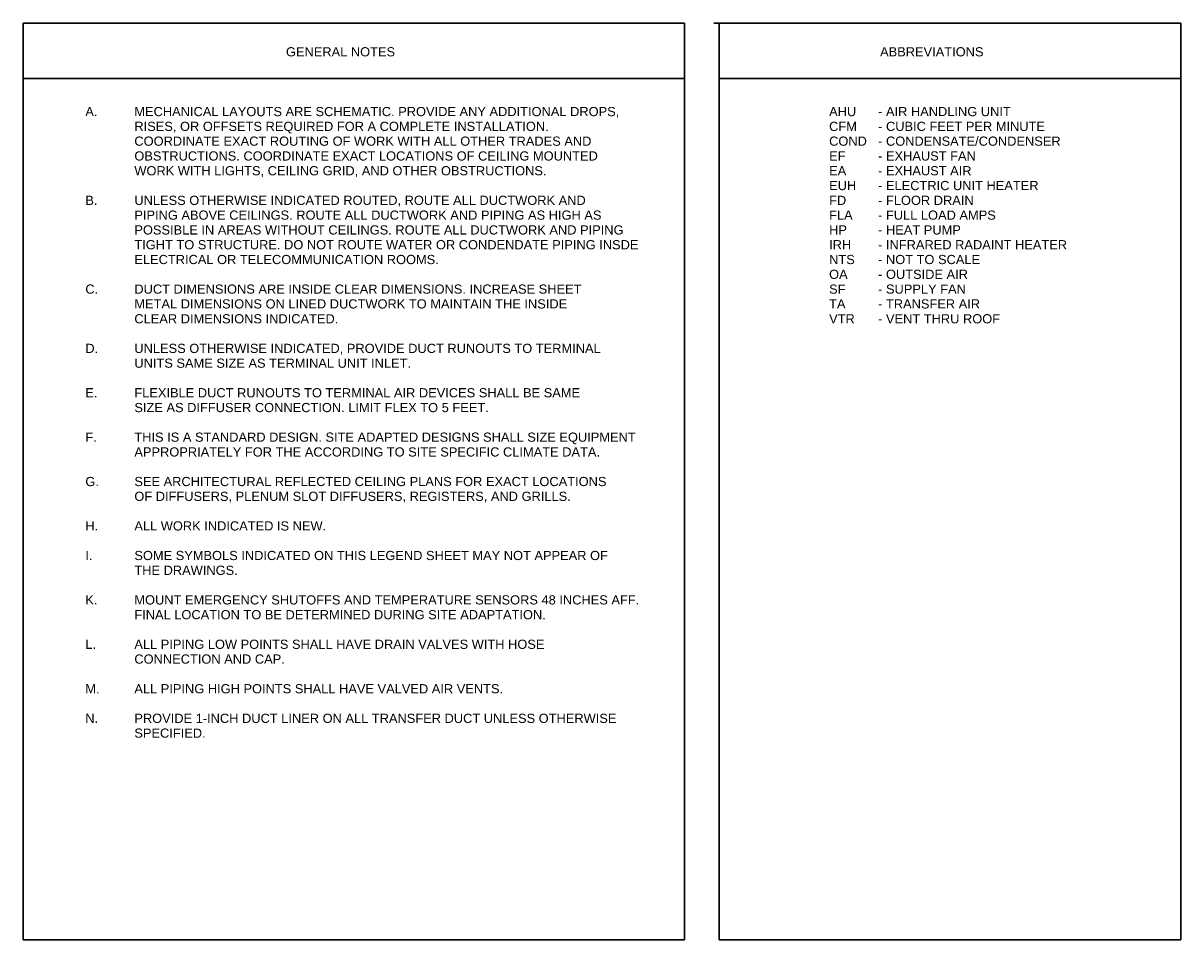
# Model space of a CAD drawing. Header units: inches. Extents: x 110.5 to 134.8, y 66.5 to 75.8.
# Tile 1 of 2: x 110.5 to 122.3, y 66.5 to 75.8. Entities that reach past the tile are written whole.
import ezdxf

# ---------------------------------------------------------------- set-up
doc = ezdxf.new("R2010")
doc.units = ezdxf.units.IN
doc.header["$MEASUREMENT"] = 0
for name, color, linetype, lineweight in [('A-DETL', 90, 'Continuous', 9), ('A-DETL-MEDM', 33, 'Continuous', 30), ('G-ANNO-TEXT', 231, 'Continuous', 9)]:
    doc.layers.add(name, color=color, linetype=linetype, lineweight=lineweight)
doc.styles.add('Arial', font='arial.ttf', dxfattribs={"height": 0.125})
doc.styles.add('Arial Unicode MS', font='ARIALUNI.TTF', dxfattribs={"height": 0.09375})

msp = doc.modelspace()

# ---------------------------------------------------------------- linework, layer by layer
at = {"layer": 'A-DETL', "lineweight": 30}
for p, q in [((110.509, 75.814), (117.259, 75.814)), ((117.259, 75.814), (117.259, 66.457)), ((117.558, 75.814), (122.322, 75.814)), ((122.322, 75.814), (122.322, 66.457)), ((110.509, 75.25), (117.259, 75.25)), ((117.611, 75.25), (122.322, 75.25))]:
    msp.add_line(p, q, dxfattribs=at)
at = {"layer": 'A-DETL-MEDM'}
for p, q in [((110.509, 66.457), (110.509, 75.814)), ((117.611, 66.457), (117.611, 75.814)), ((117.259, 66.457), (110.509, 66.457)), ((122.322, 66.457), (117.611, 66.457))]:
    msp.add_line(p, q, dxfattribs=at)

# ---------------------------------------------------------------- texts
at = {"layer": 'G-ANNO-TEXT', "color": 7, "lineweight": 50, "char_height": 0.09375, "attachment_point": 1, "style": 'Arial Unicode MS'}
for s, insert, width in [('GENERAL NOTES', (113.191, 75.568), 1.36981), ('ABBREVIATIONS', (119.253, 75.568), 1.29722)]:
    msp.add_mtext(s, dxfattribs=dict(at, insert=insert, width=width))
at = {"layer": 'G-ANNO-TEXT', "color": 7, "attachment_point": 1, "style": 'Arial'}
for s, insert, char_height, width in [('A.', (111.144, 74.958), 0.0937, 0.1515), ('MECHANICAL LAYOUTS ARE SCHEMATIC. PROVIDE ANY ADDITIONAL DROPS,', (111.644, 74.958), 0.09375, 6.06316), ('AHU', (118.733, 74.958), 0.0937, 0.34087), ('- AIR HANDLING UNIT', (119.233, 74.958), 0.09375, 1.65387), ('RISES, OR OFFSETS REQUIRED FOR A COMPLETE INSTALLATION. ', (111.644, 74.807), 0.09375, 5.22675), ('CFM', (118.733, 74.807), 0.0937, 0.35034), ('- CUBIC FEET PER MINUTE', (119.233, 74.807), 0.09375, 2.08628), ('COORDINATE EXACT ROUTING OF WORK WITH ALL OTHER TRADES AND', (111.644, 74.656), 0.09375, 5.73491), ('COND', (118.733, 74.656), 0.0937, 0.47659), ('- CONDENSATE/CONDENSER', (119.233, 74.656), 0.09375, 2.29459), ('OBSTRUCTIONS. COORDINATE EXACT LOCATIONS OF CEILING MOUNTED', (111.644, 74.505), 0.09375, 5.80119), ('EF', (118.733, 74.505), 0.0937, 0.20516), ('- EXHAUST FAN', (119.233, 74.505), 0.09375, 1.22147), ('WORK WITH LIGHTS, CEILING GRID, AND OTHER OBSTRUCTIONS.', (111.644, 74.354), 0.09375, 5.16362), ('EA', (118.733, 74.354), 0.0937, 0.21463), ('- EXHAUST AIR', (119.233, 74.354), 0.09375, 1.16466), ('EUH', (118.733, 74.203), 0.0937, 0.34087), ('- ELECTRIC UNIT HEATER', (119.233, 74.203), 0.09375, 2.00422), ('B.', (111.144, 74.052), 0.0937, 0.1515), ('UNLESS OTHERWISE INDICATED ROUTED, ROUTE ALL DUCTWORK AND', (111.644, 74.052), 0.09375, 5.66547), ('FD', (118.733, 74.052), 0.0937, 0.21463), ('- FLOOR DRAIN', (119.233, 74.052), 0.09375, 1.19622), ('PIPING ABOVE CEILINGS. ROUTE ALL DUCTWORK AND PIPING AS HIGH AS ', (111.644, 73.901), 0.09375, 5.88641), ('FLA', (118.733, 73.901), 0.0937, 0.29353), ('- FULL LOAD AMPS', (119.233, 73.901), 0.09375, 1.47397), ('POSSIBLE IN AREAS WITHOUT CEILINGS. ROUTE ALL DUCTWORK AND PIPING ', (111.644, 73.75), 0.09375, 6.16731), ('HP', (118.733, 73.75), 0.0937, 0.22409), ('- HEAT PUMP', (119.233, 73.75), 0.09375, 1.03841), ('TIGHT TO STRUCTURE. DO NOT ROUTE WATER OR CONDENDATE PIPING INSDE ', (111.644, 73.599), 0.09375, 6.36616), ('IRH', (118.733, 73.599), 0.0937, 0.27459), ('- INFRARED RADAINT HEATER', (119.233, 73.599), 0.09375, 2.36403), ('ELECTRICAL OR TELECOMMUNICATION ROOMS.', (111.644, 73.448), 0.09375, 3.81591), ('NTS', (118.733, 73.448), 0.0937, 0.32194), ('- NOT TO SCALE', (119.233, 73.448), 0.09375, 1.27828), ('OA', (118.733, 73.297), 0.0937, 0.23356), ('- OUTSIDE AIR', (119.233, 73.297), 0.09375, 1.12047), ('C.', (111.144, 73.146), 0.0937, 0.16097), ('DUCT DIMENSIONS ARE INSIDE CLEAR DIMENSIONS. INCREASE SHEET', (111.644, 73.146), 0.09375, 5.58972), ('SF', (118.733, 73.146), 0.0937, 0.20516), ('- SUPPLY FAN', (119.233, 73.146), 0.09375, 1.09522), ('METAL DIMENSIONS ON LINED DUCTWORK TO MAINTAIN THE INSIDE', (111.644, 72.995), 0.09375, 5.41612), ('TA', (118.733, 72.995), 0.0937, 0.20516), ('- TRANSFER AIR', (119.233, 72.995), 0.09375, 1.27513), ('CLEAR DIMENSIONS INDICATED.', (111.644, 72.843), 0.09375, 2.54709), ('VTR', (118.733, 72.843), 0.0937, 0.32194), ('- VENT THRU ROOF', (119.233, 72.843), 0.09375, 1.53078), ('D.', (111.144, 72.541), 0.0937, 0.16097), ('UNLESS OTHERWISE INDICATED, PROVIDE DUCT RUNOUTS TO TERMINAL ', (111.644, 72.541), 0.09375, 5.88641), ('UNITS SAME SIZE AS TERMINAL UNIT INLET.', (111.644, 72.39), 0.09375, 3.44978), ('E.', (111.144, 72.088), 0.0937, 0.1515), ('FLEXIBLE DUCT RUNOUTS TO TERMINAL AIR DEVICES SHALL BE SAME', (111.644, 72.088), 0.09375, 5.57078), ('SIZE AS DIFFUSER CONNECTION. LIMIT FLEX TO 5 FEET.', (111.644, 71.937), 0.09375, 4.41875), ('F.', (111.144, 71.635), 0.0937, 0.14203), ('THIS IS A STANDARD DESIGN. SITE ADAPTED DESIGNS SHALL SIZE EQUIPMENT ', (111.644, 71.635), 0.09375, 6.30619), ('APPROPRIATELY FOR THE ACCORDING TO SITE SPECIFIC CLIMATE DATA.', (111.644, 71.484), 0.09375, 5.81697), ('G.', (111.144, 71.182), 0.0937, 0.17044), ('SEE ARCHITECTURAL REFLECTED CEILING PLANS FOR EXACT LOCATIONS', (111.644, 71.182), 0.09375, 5.90219), ('OF DIFFUSERS, PLENUM SLOT DIFFUSERS, REGISTERS, AND GRILLS.', (111.644, 71.031), 0.09375, 5.45716), ('H.', (111.144, 70.729), 0.0937, 0.16097), ('ALL WORK INDICATED IS NEW.', (111.644, 70.729), 0.09375, 2.40506), ('I.', (111.144, 70.427), 0.0937, 0.08522), ('SOME SYMBOLS INDICATED ON THIS LEGEND SHEET MAY NOT APPEAR OF', (111.644, 70.427), 0.09375, 5.92744), ('THE DRAWINGS.', (111.644, 70.276), 0.09375, 1.30038), ('K.', (111.144, 69.974), 0.0937, 0.1515), ('MOUNT EMERGENCY SHUTOFFS AND TEMPERATURE SENSORS 48 INCHES AFF. ', (111.644, 69.974), 0.09375, 6.37562), ('FINAL LOCATION TO BE DETERMINED DURING SITE ADAPTATION.', (111.644, 69.823), 0.09375, 5.14153), ('L.', (111.144, 69.521), 0.0937, 0.13256), ('ALL PIPING LOW POINTS SHALL HAVE DRAIN VALVES WITH HOSE', (111.644, 69.521), 0.09375, 5.13206), ('CONNECTION AND CAP.', (111.644, 69.37), 0.09375, 1.88744), ('M.', (111.144, 69.067), 0.0937, 0.17991), ('ALL PIPING HIGH POINTS SHALL HAVE VALVED AIR VENTS.', (111.644, 69.067), 0.09375, 4.60181), ('N.', (111.144, 68.765), 0.0937, 0.16097), ('PROVIDE 1-INCH DUCT LINER ON ALL TRANSFER DUCT UNLESS OTHERWISE ', (111.644, 68.765), 0.09375, 6.08209), ('SPECIFIED.', (111.644, 68.614), 0.0937, 0.88691)]:
    msp.add_mtext(s, dxfattribs=dict(at, insert=insert, char_height=char_height, width=width))

doc.saveas('drawing.dxf')
